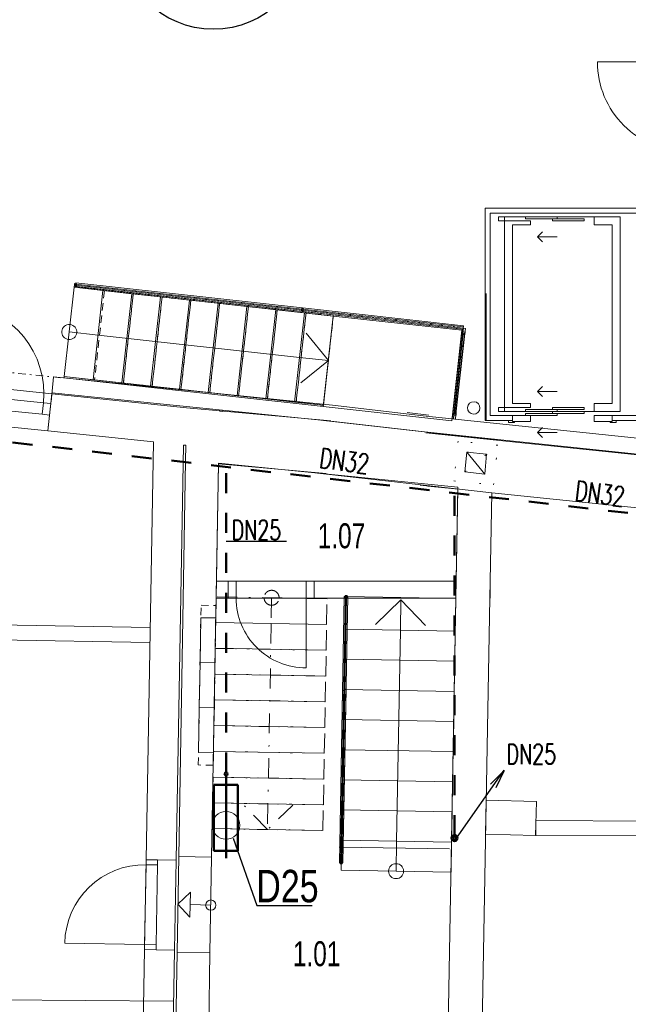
# Model space of a CAD drawing. Header units: millimetres. Extents: x 28262 to 240133, y -152087 to 56534.
# Tile 39 of 107: x 40510 to 46603, y 3562 to 13428. Entities that reach past the tile are written whole.
import ezdxf

# ---------------------------------------------------------------- set-up
doc = ezdxf.new("R2010")
doc.units = ezdxf.units.MM
doc.header["$MEASUREMENT"] = 0
for name, pattern in [('Tečkovaná L', [257.5, 15, -242.5]), ('Čerchovaná', [450, 200, -117.5, 15, -117.5]), ('Čerchovaná S', [175, 75, -42.5, 15, -42.5]), ('Čárkovaná M', [400, 200, -200]), ('Čárkovaná S', [125, 75, -50])]:
    doc.linetypes.add(name, pattern=pattern)
doc.layers.get('0').update_dxf_attribs({"lineweight": 9})
for name, color, linetype, lineweight in [('--písmo', 7, 'Continuous', 25), ('--V_ARM', 170, 'Continuous', 50), ('--V_STUD_N', 5, 'Čárkovaná M', 50), ('--VODA POPIS', 7, 'Continuous', 25), ('--VODA_ARM', 5, 'Continuous', 50), ('2D prvky - obecné', 7, 'Continuous', 9), ('3D prvky model', 7, 'Continuous', 9), ('Interiér - schodiště', 7, 'Continuous', 9), ('Konstrukce - nosné', 7, 'Continuous', 9), ('Kresby a obrázky', 7, 'Continuous', 9), ('Nové_0', 7, 'Continuous', 9), ('Nové_3D prvky fasada stavajici', 7, 'Continuous', 13), ('Nové_3D prvky model', 7, 'Continuous', 9), ('Nové_Interiér - schodiště', 7, 'Continuous', 9), ('Nové_Konstrukce - nosné', 7, 'Continuous', 9), ('Nové_Kresby a obrázky', 9, 'Continuous', 9), ('Nové_Otvory – Dveře', 7, 'Continuous', 9), ('Nové_TZB - horkovod', 7, 'Continuous', 9), ('Nové_VÝTAH VAR 1', 7, 'Continuous', 9), ('Otvory – Dveře', 7, 'Continuous', 9), ('Otvory – Okna', 7, 'Continuous', 9), ('TZB - voda', 7, 'Continuous', 13), ('Výplně – Řezové', 7, 'Continuous', 9)]:
    doc.layers.add(name, color=color, linetype=linetype, lineweight=lineweight)
doc.styles.add('styl1', font='arial.ttf', dxfattribs={"width": 0.7, "height": 250})
doc.styles.add('styl6', font='romans.shx', dxfattribs={"width": 0.7, "height": 200})

msp = doc.modelspace()

# ---------------------------------------------------------------- linework, layer by layer
at = {"layer": '--V_ARM'}
for radius in [30, 15]:
    msp.add_circle((44863, 5228.2), radius, dxfattribs=at)
at = {"layer": '--V_STUD_N'}
for p, q in [((38055.3, 9466.1), (47508.4, 8381)), ((42576.4, 5885.3), (42576.4, 8947.2)), ((44863, 5258.2), (44863, 8684.7))]:
    msp.add_line(p, q, dxfattribs=at)
at = {"layer": '--VODA POPIS'}
for p, q in [((43180.3, 8199.4), (42576.4, 8199.4)), ((44883, 5228.5), (45360, 5907.9)), ((45358.6, 5904.9), (45222.8, 5769.2)), ((45358.6, 5904.9), (45275, 5732.1)), ((42646.5, 5227.1), (42883.3, 4552.6)), ((42883.3, 4552.6), (43437.4, 4552.6))]:
    msp.add_line(p, q, dxfattribs=at)
at = {"layer": '--VODA POPIS', "ltscale": 100}
msp.add_circle((42449.6, 14267.1), 935, dxfattribs=at)
at = {"layer": '--VODA_ARM'}
for p, q in [((42576.4, 5024.9), (42576.4, 5855.3)), ((42692.6, 5761.5), (42452.6, 5761.5)), ((42452.6, 5761.5), (42452.6, 5101.5)), ((42692.6, 5101.5), (42692.6, 5761.5)), ((42452.6, 5101.5), (42692.6, 5101.5))]:
    msp.add_line(p, q, dxfattribs=at)
msp.add_circle((42576.4, 5870.3), 15, dxfattribs=at)
at = {"linetype": 'Continuous'}
for p, q in [((43759, 7648.5), (43710.7, 4980.7)), ((43770.5, 7648.3), (43722.2, 4980.5)), ((43734.2, 4980.3), (43782.5, 7648.1)), ((43745.7, 4980.1), (43794, 7647.9)), ((43794, 7647.9), (43759, 7648.5)), ((43766.7, 7658.3), (43766.4, 7638.4)), ((43766.4, 7638.4), (43786.4, 7638)), ((43786.7, 7658), (43766.7, 7658.3)), ((43782.5, 7648.1), (43770.5, 7648.3)), ((43786.4, 7638), (43786.7, 7658)), ((42474.8, 7516.3), (42451.1, 6166.5)), ((43768, 7508.8), (43780, 7508.6)), ((43774.1, 7514.7), (43773.9, 7502.7)), ((42473.4, 7433.3), (42323.4, 7435.1)), ((43765.8, 7389.4), (43777.8, 7389.2)), ((43772, 7395.3), (43771.7, 7383.3)), ((43763.7, 7269.9), (43775.7, 7269.7)), ((43769.8, 7275.8), (43769.6, 7263.8)), ((43761.5, 7150.5), (43773.5, 7150.3)), ((43767.6, 7156.4), (43767.4, 7144.4)), ((43759.4, 7031.1), (43771.4, 7030.8)), ((43765.5, 7036.9), (43765.2, 7024.9)), ((43757.2, 6911.6), (43769.2, 6911.4)), ((43763.3, 6917.5), (43763.1, 6905.5)), ((43753.5, 6709.1), (43722.2, 4980.5)), ((43734.2, 4980.3), (43765.6, 6715.8)), ((43777.3, 6722.2), (43741.9, 6702.6)), ((43745.7, 4980.1), (43777.3, 6722.2)), ((43765.6, 6715.8), (43753.5, 6709.1)), ((43755, 6792.2), (43767, 6791.9)), ((43761.1, 6798.1), (43760.9, 6786.1)), ((43741.9, 6702.6), (43710.7, 4980.7)), ((43752.9, 6672.7), (43764.9, 6672.5)), ((43752.9, 6672.7), (43764.9, 6672.5)), ((43759, 6678.6), (43758.8, 6666.6)), ((43759, 6678.6), (43758.8, 6666.6)), ((43750.7, 6553.3), (43762.7, 6553.1)), ((43750.7, 6553.3), (43762.7, 6553.1)), ((43756.8, 6559.2), (43756.6, 6547.2)), ((43756.8, 6559.2), (43756.6, 6547.2)), ((43748.5, 6433.8), (43760.5, 6433.6)), ((43748.5, 6433.8), (43760.5, 6433.6)), ((43754.6, 6439.7), (43754.4, 6427.7)), ((43754.6, 6439.7), (43754.4, 6427.7)), ((43746.4, 6314.4), (43758.4, 6314.2)), ((43746.4, 6314.4), (43758.4, 6314.2)), ((43752.5, 6320.3), (43752.3, 6308.3)), ((43752.5, 6320.3), (43752.3, 6308.3)), ((43744.2, 6194.9), (43756.2, 6194.7)), ((43744.2, 6194.9), (43756.2, 6194.7)), ((43750.3, 6200.8), (43750.1, 6188.8)), ((43750.3, 6200.8), (43750.1, 6188.8)), ((43742, 6075.5), (43754, 6075.3)), ((43742, 6075.5), (43754, 6075.3)), ((43748.1, 6081.4), (43747.9, 6069.4)), ((43748.1, 6081.4), (43747.9, 6069.4)), ((43739.9, 5956), (43751.9, 5955.8)), ((43739.9, 5956), (43751.9, 5955.8)), ((43746, 5961.9), (43745.8, 5949.9)), ((43746, 5961.9), (43745.8, 5949.9)), ((43737.7, 5836.6), (43749.7, 5836.4)), ((43737.7, 5836.6), (43749.7, 5836.4)), ((43743.8, 5842.5), (43743.6, 5830.5)), ((43743.8, 5842.5), (43743.6, 5830.5)), ((43741.7, 5723), (43741.4, 5711)), ((43741.7, 5723), (43741.4, 5711)), ((43735.5, 5717.2), (43747.5, 5716.9)), ((43735.5, 5717.2), (43747.5, 5716.9)), ((43733.4, 5597.7), (43745.4, 5597.5)), ((43733.4, 5597.7), (43745.4, 5597.5)), ((43739.5, 5603.6), (43739.3, 5591.6)), ((43739.5, 5603.6), (43739.3, 5591.6)), ((43731.2, 5478.3), (43743.2, 5478)), ((43731.2, 5478.3), (43743.2, 5478)), ((43737.3, 5484.2), (43737.1, 5472.2)), ((43737.3, 5484.2), (43737.1, 5472.2)), ((43729.1, 5358.8), (43741.1, 5358.6)), ((43729.1, 5358.8), (43741.1, 5358.6)), ((43735.2, 5364.7), (43734.9, 5352.7)), ((43735.2, 5364.7), (43734.9, 5352.7)), ((43726.9, 5239.4), (43738.9, 5239.2)), ((43726.9, 5239.4), (43738.9, 5239.2)), ((43733, 5245.3), (43732.8, 5233.3)), ((43733, 5245.3), (43732.8, 5233.3)), ((43724.7, 5119.9), (43736.7, 5119.7)), ((43724.7, 5119.9), (43736.7, 5119.7)), ((43730.8, 5125.8), (43730.6, 5113.8)), ((43730.8, 5125.8), (43730.6, 5113.8)), ((43710.7, 4980.7), (43745.7, 4980.1)), ((43710.7, 4980.7), (43745.7, 4980.1)), ((43718.4, 4990.6), (43718, 4970.6)), ((43718.4, 4990.6), (43718, 4970.6)), ((43718, 4970.6), (43738, 4970.2)), ((43718, 4970.6), (43738, 4970.2)), ((43738.4, 4990.2), (43718.4, 4990.6)), ((43738.4, 4990.2), (43718.4, 4990.6)), ((43722.2, 4980.5), (43734.2, 4980.3)), ((43722.2, 4980.5), (43734.2, 4980.3)), ((43738, 4970.2), (43738.4, 4990.2)), ((43738, 4970.2), (43738.4, 4990.2))]:
    msp.add_line(p, q, dxfattribs=at)
at = {"layer": '2D prvky - obecné', "linetype": 'Continuous'}
msp.add_line((43708.9, 5138), (44811.8, 5119.7), dxfattribs=at)
at = {"layer": '3D prvky model', "linetype": 'Continuous'}
for p, q in [((42500.7, 8983.2), (42476.9, 7632.2)), ((44896.4, 8742.9), (42500.7, 8983.2)), ((44876.9, 7632.9), (44896.4, 8742.9)), ((42476.9, 7632.2), (44876.9, 7632.9))]:
    msp.add_line(p, q, dxfattribs=at)
at = {"layer": 'Interiér - schodiště', "linetype": 'Continuous'}
for p, q in [((45216.8, 7633), (45219.8, 7803)), ((45216.8, 7633), (45219.8, 7803)), ((45220.2, 7633), (45220.2, 7803)), ((43776.5, 7623.2), (43771.2, 7321.3)), ((43777, 7648.2), (43776.5, 7623.2)), ((44876.8, 7628.6), (43777, 7648.2)), ((44072, 7367.9), (44326.5, 7613.4)), ((44321.1, 7311.5), (44326.5, 7613.4)), ((44326.5, 7613.4), (44572, 7359)), ((45216.8, 7633), (45220.2, 7633)), ((43771.2, 7321.3), (43765.8, 7019.4)), ((44871, 7301.7), (43771.2, 7321.3)), ((43771.2, 7321.3), (44871, 7301.7)), ((44283.5, 5198.1), (44321.1, 7311.5)), ((43765.8, 7019.4), (43760.4, 6717.5)), ((44865.6, 6999.8), (43765.8, 7019.4)), ((43765.8, 7019.4), (44865.6, 6999.8)), ((43760.4, 6717.5), (43755.1, 6415.6)), ((44860.3, 6697.9), (43760.4, 6717.5)), ((43760.4, 6717.5), (44860.3, 6697.9)), ((43755.1, 6415.6), (43749.7, 6113.6)), ((44854.9, 6396), (43755.1, 6415.6)), ((43755.1, 6415.6), (44854.9, 6396)), ((43749.7, 6113.6), (43744.3, 5811.7)), ((44849.5, 6094.1), (43749.7, 6113.6)), ((43749.7, 6113.6), (44849.5, 6094.1)), ((43744.3, 5811.7), (43738.9, 5509.8)), ((44844.1, 5792.2), (43744.3, 5811.7)), ((43744.3, 5811.7), (44844.1, 5792.2)), ((45181.3, 5608.1), (45171.5, 5268.3)), ((45684.6, 5593.7), (45181.3, 5608.1)), ((45674.8, 5253.8), (45684.6, 5593.7)), ((43738.9, 5509.8), (43733.6, 5207.9)), ((44838.8, 5490.3), (43738.9, 5509.8)), ((43738.9, 5509.8), (44838.8, 5490.3)), ((45675.7, 5253.8), (45676.3, 5403.8)), ((45675.7, 5253.8), (45676.3, 5403.8)), ((45171.5, 5268.3), (45674.8, 5253.8)), ((43733.6, 5207.9), (43728.2, 4906)), ((44833.4, 5188.4), (43733.6, 5207.9)), ((43733.6, 5207.9), (44833.4, 5188.4)), ((44278.1, 4896.2), (44283.5, 5198.1)), ((43728.2, 4906), (44828, 4886.5))]:
    msp.add_line(p, q, dxfattribs=at)
at = {"layer": 'Interiér - schodiště', "linetype": 'Čerchovaná'}
for p, q in [((42477.1, 7645.4), (42472.6, 7387.3)), ((43586.9, 7625.8), (42477.1, 7645.4)), ((43032, 7635.6), (43027.5, 7377.5)), ((43032, 7635.6), (43027.5, 7377.5)), ((43582.4, 7367.7), (43586.9, 7625.8)), ((43027.5, 7377.5), (42995.7, 5570.9)), ((43027.5, 7377.5), (42995.7, 5570.9)), ((43577.9, 7109.7), (43582.4, 7367.7)), ((43573.3, 6851.6), (43577.9, 7109.7)), ((43568.8, 6593.5), (43573.3, 6851.6)), ((42458.9, 6613), (42454.4, 6354.9)), ((43564.2, 6335.4), (43568.8, 6593.5)), ((42454.4, 6354.9), (42449.8, 6096.8)), ((43559.7, 6077.3), (43564.2, 6335.4)), ((42449.8, 6096.8), (42445.3, 5838.7)), ((43555.1, 5819.2), (43559.7, 6077.3)), ((42445.3, 5838.7), (42440.8, 5580.6)), ((43550.6, 5561.1), (43555.1, 5819.2)), ((42440.8, 5580.6), (42436.2, 5322.5)), ((42991.1, 5312.8), (42745.6, 5567.1)), ((42991.1, 5312.8), (42745.6, 5567.1)), ((42995.7, 5570.9), (42991.1, 5312.8)), ((42995.7, 5570.9), (42991.1, 5312.8)), ((43546, 5303), (43550.6, 5561.1))]:
    msp.add_line(p, q, dxfattribs=at)
at = {"layer": 'Interiér - schodiště'}
for p, q in [((44871, 7301.7), (44876.4, 7603.6)), ((44876.4, 7603.6), (44876.8, 7628.6)), ((44865.6, 6999.8), (44871, 7301.7)), ((44860.3, 6697.9), (44865.6, 6999.8)), ((44854.9, 6396), (44860.3, 6697.9)), ((44849.5, 6094.1), (44854.9, 6396)), ((44844.1, 5792.2), (44849.5, 6094.1)), ((44838.8, 5490.3), (44844.1, 5792.2)), ((44833.4, 5188.4), (44838.8, 5490.3)), ((44828, 4886.5), (44833.4, 5188.4))]:
    msp.add_line(p, q, dxfattribs=at)
at = {"layer": 'Interiér - schodiště', "linetype": 'Čerchovaná'}
for start, end in [(0, 180), (0, 180), (180, 0), (180, 0)]:
    msp.add_arc((43032, 7635.6), 75, start, end, dxfattribs=at)
at = {"layer": 'Interiér - schodiště', "linetype": 'Continuous'}
for start, end in [(0, 180), (180, 0)]:
    msp.add_arc((44278.1, 4896.2), 75, start, end, dxfattribs=at)
at = {"layer": 'Konstrukce - nosné', "linetype": 'Continuous'}
for p, q in [((42180.4, 9540.1), (40832.3, 9680.4)), ((43625.9, 9408.1), (42180.4, 9540.3)), ((42542.1, 9502.5), (42509.8, 9505.8)), ((45295.2, 9214.5), (43435.6, 9425.4)), ((40793.4, 9307.5), (41849.3, 9197.6)), ((47652.4, 8968.6), (44574.7, 9289.6)), ((41849.3, 9197.6), (41776.1, 5010.6)), ((42076, 5005.3), (42148.8, 9166.4)), ((42148.8, 9166.4), (42173.8, 9163.8)), ((42173.8, 9163.8), (42171.1, 9009)), ((42171.1, 9009), (42101.7, 5042.3)), ((42431.7, 5036.5), (42500.6, 8978.8)), ((42500.6, 8978.8), (43577.6, 8880.3)), ((43375.9, 8898.8), (45235.5, 8687.8)), ((44519.7, 8762.5), (44896.1, 8723.2)), ((44896.1, 8723.2), (44879.8, 7802.9)), ((45219.8, 7803), (45235.5, 8687.8)), ((45235.5, 8687.8), (47597.4, 8441.5)), ((42597.4, 7802.3), (42480, 7802.2)), ((42597.4, 7632.3), (42597.4, 7802.3)), ((44879.8, 7802.9), (43457.4, 7802.5)), ((43457.4, 7632.5), (43457.4, 7802.5)), ((42477.1, 7632.2), (42597.4, 7632.3)), ((43457.4, 7632.5), (44876.7, 7632.9)), ((44876.7, 7632.9), (44759.2, 1007.1)), ((45099.3, 1007.2), (45216.8, 7633)), ((41816.6, 7336.9), (38028.7, 7403.6)), ((38026.1, 7253.6), (41813.9, 7186.9)), ((42431.7, 5036.5), (42101.7, 5042.3)), ((41776.1, 5010.6), (41891.1, 5008.6)), ((41891.1, 5008.6), (42076, 5005.3)), ((41760.3, 4110.7), (41745.9, 3287.5)), ((41760.3, 4110.7), (41875.3, 4108.7)), ((41875.3, 4108.7), (42060.3, 4105.5)), ((42045.9, 3282.3), (42060.3, 4105.5)), ((42084.9, 4082.4), (42071.6, 3316.9)), ((42414.9, 4076.6), (42084.9, 4082.4)), ((42401.5, 3311.1), (42414.9, 4076.6)), ((42049.2, 3595.2), (37962.2, 3624.2))]:
    msp.add_line(p, q, dxfattribs=at)
at = {"layer": 'Konstrukce - nosné', "linetype": 'Tečkovaná L'}
for p, q in [((44897.9, 9205), (44856.8, 8807.1)), ((44897.9, 9205), (44856.8, 8807.1)), ((45295.8, 9163.9), (44897.9, 9205)), ((45295.8, 9163.9), (44897.9, 9205)), ((44966.6, 8896.3), (44987.1, 9095.3)), ((44966.6, 8896.3), (44987.1, 9095.3)), ((44987.1, 9095.3), (45186, 9074.7)), ((44987.1, 9095.3), (45165.5, 8875.8)), ((44987.1, 9095.3), (45186, 9074.7)), ((44987.1, 9095.3), (45165.5, 8875.8)), ((45254.7, 8766.1), (45295.8, 9163.9)), ((45254.7, 8766.1), (45295.8, 9163.9)), ((44966.6, 8896.3), (45186, 9074.7)), ((44966.6, 8896.3), (45186, 9074.7)), ((45186, 9074.7), (45165.5, 8875.8)), ((45186, 9074.7), (45165.5, 8875.8)), ((45165.5, 8875.8), (44966.6, 8896.3)), ((45165.5, 8875.8), (44966.6, 8896.3)), ((44856.8, 8807.1), (45254.7, 8766.1)), ((44856.8, 8807.1), (45254.7, 8766.1))]:
    msp.add_line(p, q, dxfattribs=at)
at = {"layer": 'Kresby a obrázky', "linetype": 'Continuous'}
for p, q in [((44651.7, 9287.4), (44891, 9260.3)), ((44764.9, 8736.5), (44595.8, 8754.3)), ((42092.8, 4565.1), (42221, 4686.8)), ((42221, 4686.8), (42214.5, 4436.9)), ((42092.8, 4565.1), (42214.5, 4436.9)), ((42422.7, 4556.5), (42217.8, 4561.9))]:
    msp.add_line(p, q, dxfattribs=at)
msp.add_circle((42422.7, 4556.5), 51, dxfattribs=at)
at = {"layer": 'Nové_0', "linetype": 'Continuous'}
for p, q in [((41059.8, 10783.9), (41057.6, 10764)), ((41057.6, 10764), (41077.5, 10761.8)), ((41079.6, 10781.7), (41059.8, 10783.9)), ((41070.5, 10790.2), (41066.7, 10755.4)), ((41066.7, 10755.4), (43336.9, 10505.9)), ((41069.3, 10778.8), (41068, 10766.9)), ((41069.3, 10778.8), (41068, 10766.9)), ((41068, 10766.9), (43338.2, 10517.3)), ((41068, 10766.9), (43338.2, 10517.3)), ((43339.5, 10529.2), (41069.3, 10778.8)), ((43339.5, 10529.2), (41069.3, 10778.8)), ((43340.7, 10540.6), (41070.5, 10790.2)), ((41077.5, 10761.8), (41079.6, 10781.7)), ((41199.9, 10758.4), (41211.9, 10757.1)), ((41205.2, 10751.8), (41206.5, 10763.7)), ((41317.3, 10745.5), (41329.2, 10744.2)), ((41322.6, 10738.9), (41323.9, 10750.8)), ((41434.7, 10732.6), (41446.6, 10731.3)), ((41440, 10726), (41441.3, 10737.9)), ((41552.1, 10719.7), (41564, 10718.4)), ((41557.4, 10713.1), (41558.7, 10725)), ((41669.5, 10706.8), (41681.4, 10705.5)), ((41674.8, 10700.2), (41676.1, 10712.1)), ((41786.9, 10693.9), (41798.8, 10692.6)), ((41792.2, 10687.3), (41793.5, 10699.2)), ((41904.3, 10681), (41916.2, 10679.7)), ((41909.6, 10674.3), (41910.9, 10686.3)), ((42021.7, 10668.1), (42033.6, 10666.7)), ((42027, 10661.4), (42028.3, 10673.4)), ((42144.4, 10648.5), (42145.7, 10660.5)), ((42139.1, 10655.2), (42151, 10653.8)), ((42256.5, 10642.2), (42268.4, 10640.9)), ((42261.8, 10635.6), (42263.1, 10647.6)), ((42373.8, 10629.3), (42385.8, 10628)), ((42379.2, 10622.7), (42380.5, 10634.6)), ((42491.2, 10616.4), (42503.2, 10615.1)), ((42496.5, 10609.8), (42497.9, 10621.7)), ((42608.6, 10603.5), (42620.6, 10602.2)), ((42613.9, 10596.9), (42615.2, 10608.8)), ((42726, 10590.6), (42737.9, 10589.3)), ((42731.3, 10584), (42732.6, 10595.9)), ((42843.4, 10577.7), (42855.3, 10576.4)), ((42848.7, 10571.1), (42850, 10583)), ((42960.8, 10564.8), (42972.7, 10563.5)), ((42966.1, 10558.2), (42967.4, 10570.1)), ((43083.5, 10545.3), (43084.8, 10557.2)), ((43078.2, 10551.9), (43090.1, 10550.6)), ((43195.6, 10539), (43207.5, 10537.7)), ((43200.9, 10532.4), (43202.2, 10544.3)), ((43330, 10534.3), (43327.8, 10514.4)), ((43327.8, 10514.4), (43347.7, 10512.2)), ((43349.9, 10532.1), (43330, 10534.3)), ((43340.8, 10540.6), (43336.9, 10505.9)), ((43336.9, 10505.9), (43340.7, 10540.6)), ((43336.9, 10505.9), (44948.6, 10326.1)), ((43339.5, 10529.2), (43338.2, 10517.3)), ((43339.5, 10529.2), (43338.2, 10517.3)), ((43338.2, 10517.3), (43339.5, 10529.2)), ((43338.2, 10517.3), (43339.5, 10529.2)), ((43338.2, 10517.3), (44949.9, 10337.5)), ((43338.2, 10517.3), (44949.9, 10337.5)), ((44951.2, 10349.5), (43339.5, 10529.2)), ((44951.2, 10349.5), (43339.5, 10529.2)), ((44952.5, 10360.9), (43340.8, 10540.6)), ((43347.7, 10512.2), (43349.9, 10532.1)), ((43479.8, 10507.5), (43467.9, 10508.9)), ((43474.5, 10514.2), (43473.2, 10502.2)), ((43594.9, 10494.7), (43583, 10496)), ((43589.6, 10501.3), (43588.3, 10489.4)), ((43710, 10481.8), (43698.1, 10483.2)), ((43704.7, 10488.5), (43703.4, 10476.6)), ((43825.2, 10469), (43813.2, 10470.3)), ((43819.9, 10475.6), (43818.5, 10463.7)), ((43935, 10462.8), (43933.6, 10450.9)), ((43940.3, 10456.2), (43928.4, 10457.5)), ((44055.4, 10443.3), (44043.5, 10444.7)), ((44050.1, 10450), (44048.8, 10438)), ((44170.5, 10430.5), (44158.6, 10431.8)), ((44165.2, 10437.1), (44163.9, 10425.2)), ((44285.6, 10417.7), (44273.7, 10419)), ((44280.3, 10424.3), (44279, 10412.4)), ((44400.8, 10404.8), (44388.8, 10406.1)), ((44395.5, 10411.4), (44394.1, 10399.5)), ((44515.9, 10392), (44504, 10393.3)), ((44510.6, 10398.6), (44509.3, 10386.7)), ((44631, 10379.1), (44619.1, 10380.5)), ((44625.7, 10385.8), (44624.4, 10373.8)), ((44746.1, 10366.3), (44734.2, 10367.6)), ((44740.8, 10372.9), (44739.5, 10361)), ((44856, 10360.1), (44854.6, 10348.2)), ((44948.6, 10326.1), (44952.5, 10360.9)), ((44861.3, 10353.5), (44849.3, 10354.8)), ((44946.8, 10287.2), (44857.2, 9478.8)), ((44950.8, 10286.8), (44861.2, 9478.4)), ((44873.1, 9477), (44962.7, 10285.4)), ((44877.1, 9476.6), (44966.7, 10285)), ((44945.7, 10299.9), (44943, 10275.1)), ((44943, 10275.1), (44967.8, 10272.3)), ((44970.6, 10297.2), (44945.7, 10299.9)), ((44952.3, 10336.9), (44946.8, 10287.2)), ((44949.9, 10337.5), (44951.2, 10349.5)), ((44949.9, 10337.5), (44951.2, 10349.5)), ((44962.7, 10285.4), (44950.8, 10286.8)), ((44972.2, 10334.7), (44952.3, 10336.9)), ((44966.7, 10285), (44972.2, 10334.7)), ((44967.8, 10272.3), (44970.6, 10297.2)), ((44943, 10162.4), (44941.7, 10150.5)), ((44936.4, 10157.1), (44948.3, 10155.8)), ((44924.2, 10047.3), (44936.2, 10046)), ((44930.9, 10052.6), (44929.5, 10040.6)), ((44912.1, 9937.5), (44924, 9936.1)), ((44918.7, 9942.8), (44917.4, 9930.8)), ((44899.9, 9827.7), (44911.8, 9826.3)), ((44906.5, 9833), (44905.2, 9821)), ((44887.7, 9717.9), (44899.6, 9716.5)), ((44894.3, 9723.2), (44893, 9711.2)), ((44875.5, 9608), (44887.5, 9606.7)), ((44882.2, 9613.3), (44880.8, 9601.4)), ((44388, 9490.7), (44605.8, 9466.8)), ((44857.2, 9478.8), (44851.7, 9429.1)), ((44856.1, 9491.5), (44853.3, 9466.6)), ((44880.9, 9488.7), (44856.1, 9491.5)), ((44861.2, 9478.4), (44873.1, 9477)), ((44871.6, 9426.9), (44877.1, 9476.6)), ((44878.2, 9463.9), (44880.9, 9488.7)), ((44851.7, 9429.1), (44871.6, 9426.9)), ((44853.3, 9466.6), (44878.2, 9463.9)), ((42323.4, 7436), (42315.5, 6986.1)), ((42315.2, 6986.1), (42307.3, 6536.1)), ((42315.5, 6986.1), (42465.5, 6983.4)), ((42307.6, 6536.1), (42299.6, 6085.2)), ((42307.3, 6536.1), (42457.3, 6533.5)), ((42299.6, 6085.2), (42449.6, 6082.6))]:
    msp.add_line(p, q, dxfattribs=at)
at = {"layer": 'Nové_3D prvky fasada stavajici', "linetype": 'Continuous'}
for start, end in [(87.22919, 267.22919), (267.22919, 87.22919)]:
    msp.add_arc((45055.4, 9538), 62.5, start, end, dxfattribs=at)
at = {"layer": 'Nové_3D prvky model', "linetype": 'Continuous'}
for p, q in [((43649.8, 10459.1), (43549.3, 9552.6)), ((43651.1, 10471), (43649.8, 10459.1)), ((44937.9, 10316.3), (43649.8, 10459.1)), ((43649.8, 10459.1), (44937.9, 10316.3)), ((44939.2, 10328.2), (43651.1, 10471)), ((44837.4, 9409.8), (44937.9, 10316.3)), ((44939.2, 10328.2), (44839.5, 9429.3)), ((44851.5, 9428), (44951.1, 10326.9)), ((44937.9, 10316.3), (44939.2, 10328.2)), ((44951.1, 10326.9), (44939.2, 10328.2)), ((43549.3, 9552.6), (44837.4, 9409.8)), ((44839.5, 9429.3), (44851.5, 9428))]:
    msp.add_line(p, q, dxfattribs=at)
at = {"layer": 'Nové_Interiér - schodiště', "linetype": 'Continuous'}
for p, q in [((41057, 10758.6), (41055.7, 10746.7)), ((43651.1, 10471), (41057, 10758.6)), ((41055.7, 10746.7), (40956.5, 9852.2)), ((41055.7, 10746.7), (43649.8, 10459.1)), ((41343.9, 10714.8), (41055.7, 10746.7)), ((41244.7, 9820.2), (41343.9, 10714.8)), ((41343.9, 10714.8), (41244.7, 9820.2)), ((41632.1, 10682.8), (41343.9, 10714.8)), ((41532.9, 9788.3), (41632.1, 10682.8)), ((41632.1, 10682.8), (41532.9, 9788.3)), ((41920.4, 10650.8), (41632.1, 10682.8)), ((41821.2, 9756.3), (41920.4, 10650.8)), ((41920.4, 10650.8), (41821.2, 9756.3)), ((42208.6, 10618.9), (41920.4, 10650.8)), ((42109.4, 9724.4), (42208.6, 10618.9)), ((42208.6, 10618.9), (42109.4, 9724.4)), ((42496.8, 10586.9), (42208.6, 10618.9)), ((42397.6, 9692.4), (42496.8, 10586.9)), ((42496.8, 10586.9), (42397.6, 9692.4)), ((42785.1, 10555), (42496.8, 10586.9)), ((42685.9, 9660.4), (42785.1, 10555)), ((42785.1, 10555), (42685.9, 9660.4)), ((43073.3, 10523), (42785.1, 10555)), ((42974.1, 9628.5), (43073.3, 10523)), ((43073.3, 10523), (42974.1, 9628.5)), ((43361.5, 10491.1), (43073.3, 10523)), ((43262.4, 9596.5), (43361.5, 10491.1)), ((43361.5, 10491.1), (43262.4, 9596.5)), ((43649.8, 10459.1), (43361.5, 10491.1)), ((43550.6, 9564.6), (43649.8, 10459.1)), ((43649.8, 10459.1), (43651.1, 10471)), ((41006.1, 10299.5), (41294.3, 10267.5)), ((41294.3, 10267.5), (43311.9, 10043.8)), ((43379.2, 10287.9), (43600.2, 10011.8)), ((43311.9, 10043.8), (43600.2, 10011.8)), ((43600.2, 10011.8), (43324.1, 9790.9)), ((40956.5, 9852.2), (40955.2, 9840.3)), ((40955.2, 9840.3), (43549.3, 9552.6)), ((43550.6, 9564.6), (40956.5, 9852.2)), ((40956.5, 9852.2), (41244.7, 9820.2)), ((41244.7, 9820.2), (41532.9, 9788.3)), ((41532.9, 9788.3), (41821.2, 9756.3)), ((41821.2, 9756.3), (42109.4, 9724.4)), ((42109.4, 9724.4), (42397.6, 9692.4)), ((42397.6, 9692.4), (42685.9, 9660.4)), ((42685.9, 9660.4), (42974.1, 9628.5)), ((42974.1, 9628.5), (43262.4, 9596.5)), ((43262.4, 9596.5), (43550.6, 9564.6)), ((43549.3, 9552.6), (43550.6, 9564.6))]:
    msp.add_line(p, q, dxfattribs=at)
at = {"layer": 'Nové_Interiér - schodiště', "linetype": 'Čárkovaná S'}
for p, q in [((41359, 10713.1), (41259.8, 9818.6)), ((41647.2, 10681.1), (41359, 10713.1)), ((41548.1, 9786.6), (41647.2, 10681.1)), ((41647.2, 10681.1), (41548.1, 9786.6)), ((41935.5, 10649.2), (41647.2, 10681.1)), ((41836.3, 9754.6), (41935.5, 10649.2)), ((41935.5, 10649.2), (41836.3, 9754.6)), ((42223.7, 10617.2), (41935.5, 10649.2)), ((42124.5, 9722.7), (42223.7, 10617.2)), ((42223.7, 10617.2), (42124.5, 9722.7)), ((42511.9, 10585.3), (42223.7, 10617.2)), ((42412.8, 9690.7), (42511.9, 10585.3)), ((42511.9, 10585.3), (42412.8, 9690.7)), ((42800.2, 10553.3), (42511.9, 10585.3)), ((42701, 9658.8), (42800.2, 10553.3)), ((42800.2, 10553.3), (42701, 9658.8)), ((43088.4, 10521.3), (42800.2, 10553.3)), ((42989.2, 9626.8), (43088.4, 10521.3)), ((43088.4, 10521.3), (42989.2, 9626.8)), ((43376.6, 10489.4), (43088.4, 10521.3)), ((43277.5, 9594.9), (43376.6, 10489.4)), ((43376.6, 10489.4), (43277.5, 9594.9)), ((43649.8, 10459.1), (43376.6, 10489.4)), ((43550.6, 9564.6), (43649.8, 10459.1)), ((41259.8, 9818.6), (41548.1, 9786.6)), ((41548.1, 9786.6), (41836.3, 9754.6)), ((41836.3, 9754.6), (42124.5, 9722.7)), ((42124.5, 9722.7), (42412.8, 9690.7)), ((42412.8, 9690.7), (42701, 9658.8)), ((42701, 9658.8), (42989.2, 9626.8)), ((42989.2, 9626.8), (43277.5, 9594.9)), ((43277.5, 9594.9), (43550.6, 9564.6))]:
    msp.add_line(p, q, dxfattribs=at)
at = {"layer": 'Nové_Interiér - schodiště', "linetype": 'Continuous'}
for start, end in [(84.68203, 264.68203), (264.68203, 84.68203)]:
    msp.add_arc((41006.1, 10299.5), 75, start, end, dxfattribs=at)
at = {"layer": 'Nové_Konstrukce - nosné', "linetype": 'Continuous'}
for p, q in [((40824.1, 9599.5), (40849.3, 9848.2)), ((43643.1, 9565.2), (40849.3, 9848.2)), ((40793.4, 9307.5), (40832.3, 9680.4)), ((40824.1, 9599.5), (40833.1, 9689.1)), ((40833.1, 9689.1), (43625.8, 9406.1)), ((44580.1, 9456.6), (43643.1, 9565.2)), ((43625.8, 9406.1), (44562.5, 9297.6)), ((47040.1, 9197.5), (44580.1, 9456.6)), ((44562.5, 9297.6), (47040.4, 9036.6))]:
    msp.add_line(p, q, dxfattribs=at)
at = {"layer": 'Nové_Kresby a obrázky', "linetype": 'Čerchovaná S'}
msp.add_line((40918.9, 9841.2), (39804.6, 9954.1), dxfattribs=at)
at = {"layer": 'Nové_Kresby a obrázky', "linetype": 'Čárkovaná S'}
for p, q in [((42297.4, 5960.2), (42325.6, 7561)), ((42325.6, 7561), (42475.6, 7558.3)), ((42475.6, 7558.3), (42447.4, 5957.6)), ((42447.4, 5957.6), (42297.4, 5960.2))]:
    msp.add_line(p, q, dxfattribs=at)
at = {"layer": 'Nové_Otvory – Dveře', "linetype": 'Continuous'}
for p, q in [((47193.1, 13006.2), (46293.1, 13004.6)), ((40832.3, 9680.4), (39787.9, 9789.1)), ((40824.1, 9599.5), (40849.3, 9848.2)), ((40747.3, 9588.8), (39852.1, 9681.9)), ((40832.3, 9680.4), (40821.9, 9581)), ((40824.1, 9599.5), (40833.1, 9689.1)), ((40735.4, 9474.4), (40747.3, 9588.8)), ((40747.3, 9588.8), (40821.9, 9581)), ((40821.9, 9581), (40810, 9466.6)), ((40821.9, 9581), (40810, 9466.6)), ((40821.9, 9581), (40810, 9466.6)), ((39840.2, 9567.5), (40735.4, 9474.4)), ((40810, 9466.6), (40735.4, 9474.4)), ((40793.4, 9307.5), (39749.1, 9416.2)), ((40810, 9466.6), (40793.4, 9307.5)), ((41776.1, 5010.6), (41760.3, 4110.7)), ((41775.2, 4960.6), (41761.2, 4160.7)), ((41775.2, 4960.6), (41776.1, 5010.6)), ((41890.2, 4958.6), (41775.2, 4960.6)), ((41776.1, 5010.6), (41891.1, 5008.6)), ((41776.1, 5010.6), (41891.1, 5008.6)), ((41776.1, 5010.6), (41891.1, 5008.6)), ((41876.2, 4158.7), (41890.2, 4958.6)), ((41891.1, 5008.6), (41890.2, 4958.6)), ((41891.1, 5008.6), (42076, 5005.3)), ((42076, 5005.3), (42060.3, 4105.5)), ((41761.2, 4160.7), (40961.3, 4174.7)), ((41760.3, 4110.7), (41761.2, 4160.7)), ((41761.2, 4160.7), (41876.2, 4158.7)), ((41876.2, 4158.7), (41875.3, 4108.7)), ((41875.3, 4108.7), (41760.3, 4110.7)), ((41760.3, 4110.7), (41875.3, 4108.7)), ((41760.3, 4110.7), (41875.3, 4108.7)), ((41875.3, 4108.7), (42060.3, 4105.5))]:
    msp.add_line(p, q, dxfattribs=at)
at = {"layer": 'Nové_Otvory – Dveře'}
for p, q in [((42472.6, 7387.3), (43582.4, 7367.7)), ((42468, 7129.2), (43577.9, 7109.7)), ((43577.9, 7109.7), (42468, 7129.2)), ((42463.5, 6871.1), (43573.3, 6851.6)), ((43573.3, 6851.6), (42463.5, 6871.1)), ((42458.9, 6613), (43568.8, 6593.5)), ((43568.8, 6593.5), (42458.9, 6613)), ((42454.4, 6354.9), (43564.2, 6335.4)), ((43564.2, 6335.4), (42454.4, 6354.9)), ((42449.8, 6096.8), (43559.7, 6077.3)), ((43559.7, 6077.3), (42449.8, 6096.8)), ((42445.3, 5838.7), (43555.1, 5819.2)), ((43555.1, 5819.2), (42445.3, 5838.7)), ((42440.8, 5580.6), (43550.6, 5561.1)), ((43550.6, 5561.1), (42440.8, 5580.6)), ((42436.2, 5322.5), (43546, 5303))]:
    msp.add_line(p, q, dxfattribs=at)
at = {"layer": 'Nové_Otvory – Dveře', "linetype": 'Čerchovaná'}
for p, q in [((42468, 7129.2), (43577.9, 7109.7)), ((43577.9, 7109.7), (42468, 7129.2)), ((42463.5, 6871.1), (43573.3, 6851.6)), ((43573.3, 6851.6), (42463.5, 6871.1)), ((42458.9, 6613), (43568.8, 6593.5)), ((43568.8, 6593.5), (42458.9, 6613)), ((42454.4, 6354.9), (43564.2, 6335.4)), ((43564.2, 6335.4), (42454.4, 6354.9)), ((42449.8, 6096.8), (43559.7, 6077.3)), ((43559.7, 6077.3), (42449.8, 6096.8)), ((42445.3, 5838.7), (43555.1, 5819.2)), ((43555.1, 5819.2), (42445.3, 5838.7)), ((42440.8, 5580.6), (43550.6, 5561.1)), ((43550.6, 5561.1), (42440.8, 5580.6)), ((43245.5, 5558.3), (42991.1, 5312.8)), ((43245.5, 5558.3), (42991.1, 5312.8)), ((42436.2, 5322.5), (43546, 5303))]:
    msp.add_line(p, q, dxfattribs=at)
at = {"layer": 'Nové_Otvory – Dveře', "linetype": 'Continuous'}
for centre, radius, start, end in [((47193.1, 13006.2), 900, 180.105, 270.105), ((39852.1, 9681.9), 900, 354.05784, 84.05784), ((41761.2, 4160.7), 800, 88.99755, 178.99755)]:
    msp.add_arc(centre, radius, start, end, dxfattribs=at)
at = {"layer": 'Nové_Otvory – Dveře', "linetype": 'Continuous', "extrusion": (0, 0, -1)}
msp.add_ellipse((43377.4, 7632.5), major_axis=(-495, 495), ratio=1, start_param=3.926696, end_param=5.497493, dxfattribs=at)
at = {"layer": 'Nové_TZB - horkovod', "linetype": 'Continuous'}
msp.add_line((45180.4, 10684.8), (45178.8, 9411.4), dxfattribs=at)
at = {"layer": 'Nové_VÝTAH VAR 1', "linetype": 'Continuous'}
for p, q in [((46879.6, 11541.2), (45168.6, 11541.2)), ((45168.6, 11541.2), (45168.6, 9411.2)), ((45218.6, 11491.2), (46829.6, 11491.2)), ((45218.6, 9461.2), (45218.6, 11491.2)), ((45362.2, 11451.2), (45302.2, 11451.2)), ((45302.2, 11451.2), (45302.2, 11411.2)), ((45622.2, 11451.2), (45302.2, 11451.2)), ((46522.2, 11451.2), (45362.2, 11451.2)), ((45362.2, 11451.2), (45362.2, 9501.2)), ((45362.2, 9501.2), (45362.2, 11451.2)), ((45572.2, 11451.2), (45892.2, 11451.2)), ((45572.2, 11431.2), (45572.2, 11451.2)), ((45622.2, 11451.2), (46262.2, 11451.2)), ((45892.2, 11451.2), (45892.2, 11431.2)), ((46262.2, 11371.2), (46262.2, 11451.2)), ((46262.2, 11451.2), (46522.2, 11451.2)), ((46522.2, 9501.2), (46522.2, 11451.2)), ((46522.2, 9501.2), (46522.2, 11451.2)), ((45302.2, 11411.2), (45622.2, 11411.2)), ((45622.2, 11371.2), (45442.2, 11371.2)), ((45442.2, 11371.2), (45442.2, 9581.2)), ((45892.2, 11431.2), (45572.2, 11431.2)), ((45622.2, 11411.2), (45622.2, 11371.2)), ((45842.2, 11431.2), (46162.2, 11431.2)), ((45842.2, 11411.2), (45842.2, 11431.2)), ((46162.2, 11411.2), (45842.2, 11411.2)), ((46162.2, 11431.2), (46162.2, 11411.2)), ((46442.2, 11371.2), (46262.2, 11371.2)), ((46442.2, 11371.2), (46442.2, 9581.2)), ((45692.2, 11251.2), (45742.2, 11301.2)), ((45892.2, 11251.2), (45692.2, 11251.2)), ((45692.2, 11251.2), (45742.2, 11201.2)), ((45692.2, 9701.2), (45742.2, 9751.2)), ((45892.2, 9701.2), (45692.2, 9701.2)), ((45692.2, 9701.2), (45742.2, 9651.2)), ((45622.2, 9581.2), (45442.2, 9581.2)), ((45622.2, 9541.2), (45622.2, 9581.2)), ((46442.2, 9581.2), (46262.2, 9581.2)), ((46262.2, 9581.2), (46262.2, 9501.2)), ((45302.2, 9501.2), (45302.2, 9541.2)), ((45302.2, 9541.2), (45622.2, 9541.2)), ((45362.2, 9501.2), (45302.2, 9501.2)), ((45622.2, 9501.2), (45302.2, 9501.2)), ((45362.2, 9501.2), (46522.2, 9501.2)), ((45892.2, 9521.2), (45572.2, 9521.2)), ((45572.2, 9521.2), (45572.2, 9501.2)), ((45572.2, 9501.2), (45892.2, 9501.2)), ((45892.2, 9481.2), (45572.2, 9481.2)), ((45572.2, 9481.2), (45572.2, 9461.2)), ((45622.2, 9501.2), (46262.2, 9501.2)), ((46162.2, 9541.2), (45842.2, 9541.2)), ((45842.2, 9541.2), (45842.2, 9521.2)), ((45842.2, 9521.2), (46162.2, 9521.2)), ((46162.2, 9501.2), (45842.2, 9501.2)), ((45842.2, 9501.2), (45842.2, 9481.2)), ((45842.2, 9481.2), (46162.2, 9481.2)), ((45892.2, 9501.2), (45892.2, 9521.2)), ((45892.2, 9461.2), (45892.2, 9481.2)), ((46162.2, 9521.2), (46162.2, 9541.2)), ((46162.2, 9481.2), (46162.2, 9501.2)), ((46262.2, 9501.2), (46522.2, 9501.2)), ((45168.6, 9411.2), (45442.2, 9411.2)), ((45442.2, 9461.2), (45218.6, 9461.2)), ((45442.2, 9411.2), (45402.2, 9411.2)), ((45402.2, 9411.2), (45402.2, 9391.2)), ((45402.2, 9391.2), (45462.2, 9391.2)), ((45442.2, 9461.2), (45442.2, 9401.2)), ((45622.2, 9461.2), (45442.2, 9461.2)), ((45442.2, 9411.2), (45442.2, 9461.2)), ((45442.2, 9401.2), (45442.2, 9411.2)), ((45442.2, 9401.2), (45622.2, 9401.2)), ((45462.2, 9401.2), (45442.2, 9401.2)), ((45462.2, 9391.2), (45462.2, 9401.2)), ((45572.2, 9461.2), (45892.2, 9461.2)), ((45622.2, 9401.2), (45622.2, 9461.2)), ((46442.2, 9461.2), (46262.2, 9461.2)), ((46262.2, 9461.2), (46262.2, 9401.2)), ((46262.2, 9401.2), (46442.2, 9401.2)), ((46422.2, 9391.2), (46422.2, 9401.2)), ((46422.2, 9401.2), (46442.2, 9401.2)), ((46482.2, 9391.2), (46422.2, 9391.2)), ((46442.2, 9401.2), (46442.2, 9461.2)), ((46829.6, 9461.2), (46442.2, 9461.2)), ((46442.2, 9461.2), (46442.2, 9411.2)), ((46442.2, 9401.2), (46442.2, 9411.2)), ((46442.2, 9411.2), (46482.2, 9411.2)), ((46442.2, 9411.2), (46879.6, 9411.2)), ((46482.2, 9411.2), (46482.2, 9391.2)), ((45692.2, 9291.2), (45742.2, 9341.2)), ((45892.2, 9291.2), (45692.2, 9291.2)), ((45692.2, 9291.2), (45742.2, 9241.2))]:
    msp.add_line(p, q, dxfattribs=at)
at = {"layer": 'Otvory – Dveře', "linetype": 'Continuous'}
for p, q in [((42597.4, 7802.3), (43457.4, 7802.5)), ((42597.4, 7802.3), (42677.4, 7802.3)), ((42597.4, 7632.3), (42597.4, 7802.3)), ((42597.4, 7632.3), (42597.4, 7802.3)), ((42597.4, 7632.3), (42597.4, 7802.3)), ((42677.4, 7802.3), (42677.4, 7632.3)), ((43377.4, 7632.5), (43377.4, 7802.5)), ((43377.4, 7802.5), (43457.4, 7802.5)), ((43457.4, 7802.5), (43457.4, 7632.5)), ((43457.4, 7632.5), (43457.4, 7802.5)), ((43457.4, 7632.5), (43457.4, 7802.5)), ((42597.4, 7632.3), (43457.4, 7632.5)), ((42677.4, 7632.3), (42597.4, 7632.3)), ((43457.4, 7632.5), (43377.4, 7632.5)), ((43377.4, 7632.5), (43377.6, 6932.5)), ((42084.9, 4082.4), (42101.7, 5042.3)), ((42431.7, 5036.5), (42101.7, 5042.3)), ((42414.9, 4076.6), (42431.7, 5036.5)), ((42414.9, 4076.6), (42084.9, 4082.4))]:
    msp.add_line(p, q, dxfattribs=at)
at = {"layer": 'Otvory – Okna', "linetype": 'Continuous'}
for p, q in [((48276.3, 5392.4), (45676.3, 5403.8)), ((48275.7, 5242.4), (45675.7, 5253.8))]:
    msp.add_line(p, q, dxfattribs=at)
at = {"layer": 'TZB - voda', "linetype": 'Continuous'}
msp.add_circle((42574.9, 5355.3), 138.7, dxfattribs=at)
at = {"layer": 'Výplně – Řezové', "linetype": 'Continuous'}
for p, q in [((44967.4, 8897.7), (44987.2, 9095.2)), ((44987.2, 9095.2), (45166.2, 8875.4)), ((45184.5, 9074.6), (44987.2, 9095.2)), ((44987.2, 9095.2), (45166.2, 8875.4)), ((45166.2, 8875.4), (45184.5, 9074.6)), ((45166.2, 8875.4), (44967.4, 8897.7))]:
    msp.add_line(p, q, dxfattribs=at)

# ---------------------------------------------------------------- texts
at = {"layer": '--písmo', "style": 'styl1', "width": 0.7}
for s, p in [('1.07', (43493.5, 8131.8)), ('1.01', (43244.8, 3944))]:
    msp.add_text(s, height=250, dxfattribs=at).set_placement(p)
at = {"layer": '--VODA POPIS', "style": 'styl6', "width": 0.7}
for p in [(43500.4, 8939.6), (46059, 8611.8)]:
    msp.add_text('DN32', height=200, rotation=352.5402, dxfattribs=at).set_placement(p)
at = {"layer": '--VODA POPIS'}
for s, height, style, width, p in [('DN25', 200, 'styl6', 0.7, (42630.6, 8214.8)), ('DN25', 200, 'styl6', 0.7, (45382.5, 5969.8)), ('D25', 325, 'styl1', 0.75, (42878.1, 4584.3))]:
    msp.add_text(s, height=height, dxfattribs=dict(at, style=style, width=width)).set_placement(p)

doc.saveas('drawing.dxf')
